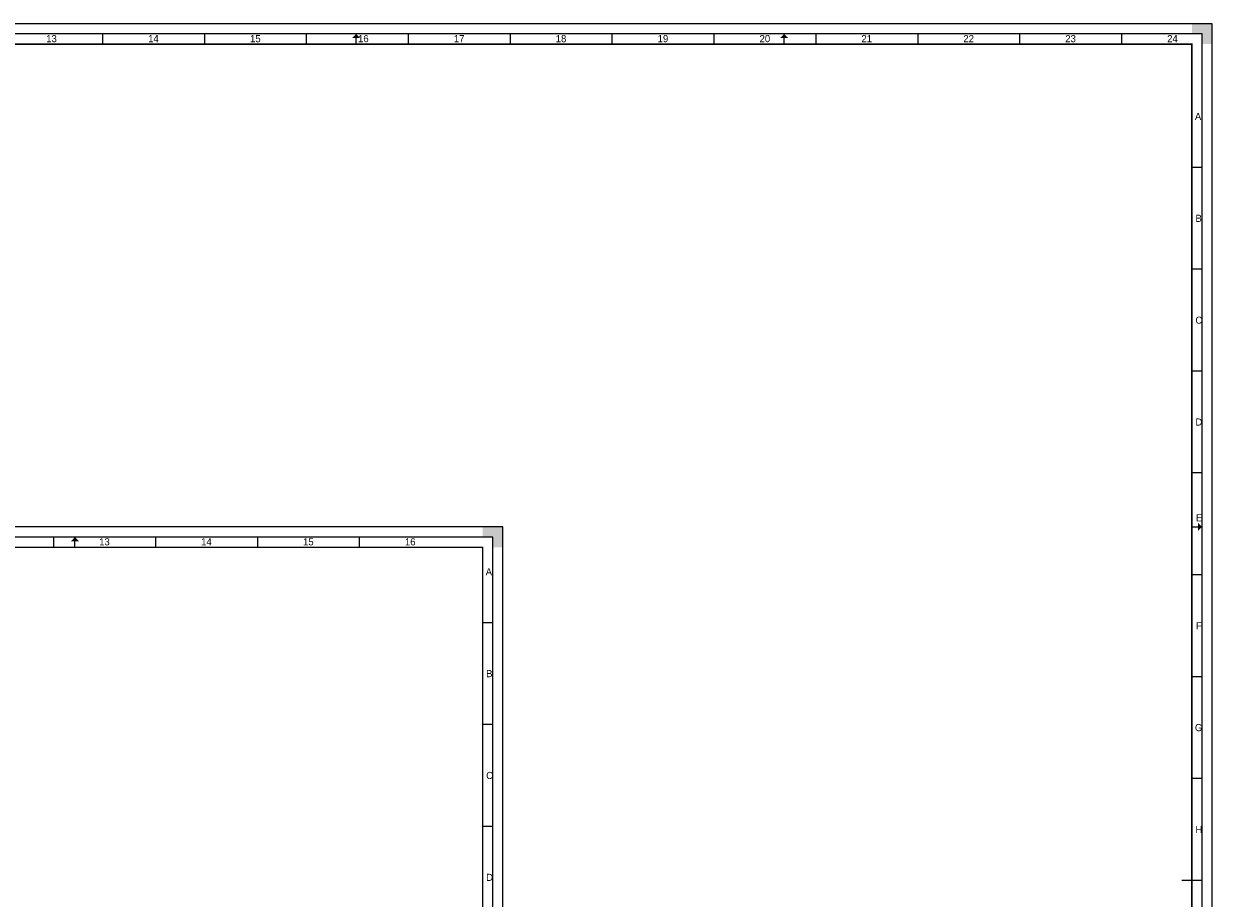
# Paper-space layout 'Blad01' of a CAD drawing. Header units: metres. Extents: x 0 to 1189, y 0 to 841.
# Tile 10 of 10: x 606 to 1189, y 412 to 841. Entities that reach past the tile are written whole.
import ezdxf
from ezdxf.enums import TextEntityAlignment as Align

# ---------------------------------------------------------------- set-up
doc = ezdxf.new("R2010")
doc.units = ezdxf.units.M
for name, color, linetype, lineweight in [('X-XX-AL-TEKENBLAD_KADER-G', 7, 'Continuous', 25), ('X-XX-AL-TEKENBLAD_KADER_AFSNIJMARKERING-G', 7, 'Continuous', 25), ('X-XX-AL-TEKENBLAD_KADER_ROOSTERVERDELING-G', 7, 'Continuous', 25), ('X-XX-AL-TEKENBLAD_KADER_VOUWMERK-G', 7, 'Continuous', 18)]:
    doc.layers.add(name, color=color, linetype=linetype, lineweight=lineweight)
doc.styles.add('ISO-NLCS', font='ISO-NLCS.SHX', dxfattribs={"height": 1.8})
doc.styles.add('rtw_iso', font='iso-rtw.shx')

# ---------------------------------------------------------------- blocks, each defined once
blk = doc.blocks.new('A0')
at = {"layer": 'X-XX-AL-TEKENBLAD_KADER_AFSNIJMARKERING-G'}
blk.add_hatch(color=256, dxfattribs=at).paths.add_polyline_path([(1169, 821), (1169, 831), (1159, 831), (1159, 826), (1164, 826), (1164, 821)])
at = {"layer": 'X-XX-AL-TEKENBLAD_KADER-G'}
blk.add_line((1164, 410.5), (1159, 410.5), dxfattribs=at)
at = {"layer": 'X-XX-AL-TEKENBLAD_KADER-G', "const_width": 0.7, "flags": 128}
blk.add_lwpolyline([(0, 0), (1159, 0), (1159, 821), (0, 821)], close=True, dxfattribs=at)
blk.add_lwpolyline([(1164, 410.5), (1154, 410.5)], dxfattribs=at)
at = {"layer": 'X-XX-AL-TEKENBLAD_KADER_AFSNIJMARKERING-G'}
for p, q in [((1169, 831), (-20, 831)), ((1169, -10), (1169, 831))]:
    blk.add_line(p, q, dxfattribs=at)
at = {"layer": 'X-XX-AL-TEKENBLAD_KADER_VOUWMERK-G'}
for p, q in [((749, 821), (749, 826)), ((959, 821), (959, 826)), ((1159, 584), (1164, 584))]:
    blk.add_line(p, q, dxfattribs=at)
at = {"layer": 'X-XX-AL-TEKENBLAD_KADER-G', "style": 'rtw_iso', "flags": 9}
blk.add_attdef('VERSION', (0, 0), '', height=0.2, dxfattribs=at)
blk = doc.blocks.new('A0_rooster')
at = {"layer": 'X-XX-AL-TEKENBLAD_KADER_VOUWMERK-G'}
h = blk.add_hatch(color=256, dxfattribs=at)
h.paths.add_polyline_path([(751, 824), (749, 826), (749, 824)])
h.paths.add_polyline_path([(749, 824), (749, 826), (747, 824)])
h = blk.add_hatch(color=256, dxfattribs=at)
h.paths.add_polyline_path([(961, 824), (959, 826), (959, 824)])
h.paths.add_polyline_path([(959, 824), (959, 826), (957, 824)])
h = blk.add_hatch(color=256, dxfattribs=at)
h.paths.add_polyline_path([(1162, 586), (1164, 584), (1162, 584)])
h.paths.add_polyline_path([(1162, 584), (1164, 584), (1162, 582)])
at = {"layer": 'X-XX-AL-TEKENBLAD_KADER_ROOSTERVERDELING-G'}
for p, q in [((1164, 826), (-5, 826)), ((624.5, 826), (624.5, 821)), ((674.5, 826), (674.5, 821)), ((724.5, 826), (724.5, 821)), ((774.5, 826), (774.5, 821)), ((824.5, 826), (824.5, 821)), ((874.5, 826), (874.5, 821)), ((924.5, 826), (924.5, 821)), ((974.5, 826), (974.5, 821)), ((1024.5, 826), (1024.5, 821)), ((1074.5, 826), (1074.5, 821)), ((1124.5, 826), (1124.5, 821)), ((1164, -5), (1164, 826)), ((1164, 760.5), (1159, 760.5)), ((1164, 710.5), (1159, 710.5)), ((1164, 660.5), (1159, 660.5)), ((1164, 610.5), (1159, 610.5)), ((1164, 560.5), (1159, 560.5)), ((1164, 510.5), (1159, 510.5)), ((1164, 460.5), (1159, 460.5))]:
    blk.add_line(p, q, dxfattribs=at)
at = {"layer": 'X-XX-AL-TEKENBLAD_KADER_ROOSTERVERDELING-G', "lineweight": 35, "style": 'ISO-NLCS'}
for s, p in [('13', (599.5, 820.9)), ('14', (649.5, 820.9)), ('15', (699.5, 820.9)), ('16', (752.5, 820.9)), ('17', (799.5, 820.9)), ('18', (849.5, 820.9)), ('19', (899.5, 820.9)), ('20', (949.5, 820.9)), ('21', (999.5, 820.9)), ('22', (1049.5, 820.9)), ('23', (1099.5, 820.9)), ('24', (1149.5, 820.9))]:
    blk.add_text(s, height=3.5, dxfattribs=at).set_placement(p, align=Align.BOTTOM_CENTER)
for s, p in [('A', (1160.5, 785.5)), ('B', (1160.75, 735.5)), ('C', (1160.75, 685.5)), ('D', (1160.75, 635.5)), ('E', (1161, 588.5)), ('F', (1161, 535.5)), ('G', (1160.5, 485.5)), ('H', (1160.75, 435.5))]:
    blk.add_text(s, height=3.5, dxfattribs=at).set_placement(p, align=Align.MIDDLE_LEFT)
blk = doc.blocks.new('A1_rooster')
at = {"layer": 'X-XX-AL-TEKENBLAD_KADER_VOUWMERK-G'}
blk.add_hatch(color=256, dxfattribs=at).paths.add_polyline_path([(613, 577), (611, 579), (609, 577)])
at = {"layer": 'X-XX-AL-TEKENBLAD_KADER_ROOSTERVERDELING-G'}
for p, q in [((816, 579), (-5, 579)), ((600.5, 579), (600.5, 574)), ((650.5, 579), (650.5, 574)), ((700.5, 579), (700.5, 574)), ((750.5, 579), (750.5, 574)), ((816, -5), (816, 579)), ((816, 537), (811, 537)), ((816, 487), (811, 487)), ((816, 437), (811, 437))]:
    blk.add_line(p, q, dxfattribs=at)
at = {"layer": 'X-XX-AL-TEKENBLAD_KADER_ROOSTERVERDELING-G', "style": 'ISO-NLCS'}
for s, p in [('13', (625.5, 573.9)), ('14', (675.5, 573.9)), ('15', (725.5, 573.9)), ('16', (775.5, 573.9))]:
    blk.add_text(s, height=3.5, dxfattribs=at).set_placement(p, align=Align.BOTTOM_CENTER)
for s, p in [('A', (812.5, 562)), ('B', (812.75, 512)), ('C', (812.75, 462)), ('D', (812.75, 412))]:
    blk.add_text(s, height=3.5, dxfattribs=at).set_placement(p, align=Align.MIDDLE_LEFT)
blk = doc.blocks.new('A1')
at = {"layer": 'X-XX-AL-TEKENBLAD_KADER_AFSNIJMARKERING-G'}
blk.add_hatch(color=256, dxfattribs=at).paths.add_polyline_path([(821, 574), (821, 584), (811, 584), (811, 579), (816, 579), (816, 574)])
at = {"layer": 'X-XX-AL-TEKENBLAD_KADER-G', "const_width": 0.7, "flags": 128}
blk.add_lwpolyline([(0, 0), (811, 0), (811, 574), (0, 574)], close=True, dxfattribs=at)
at = {"layer": 'X-XX-AL-TEKENBLAD_KADER_AFSNIJMARKERING-G'}
for p, q in [((821, 584), (-20, 584)), ((821, -10), (821, 584))]:
    blk.add_line(p, q, dxfattribs=at)
at = {"layer": 'X-XX-AL-TEKENBLAD_KADER_VOUWMERK-G', "flags": 128}
blk.add_lwpolyline([(611, 574), (611, 579)], dxfattribs=at)

psp = doc.layouts.new('Blad01')

# ---------------------------------------------------------------- block references
at = {"layer": 'X-XX-AL-TEKENBLAD_KADER-G'}
for name in ['A0', 'A1', 'A1_rooster']:
    psp.add_blockref(name, (20, 10), dxfattribs=at)
at = {"layer": 'X-XX-AL-TEKENBLAD_KADER_ROOSTERVERDELING-G'}
psp.add_blockref('A0_rooster', (20, 10), dxfattribs=at)

doc.saveas('drawing.dxf')
